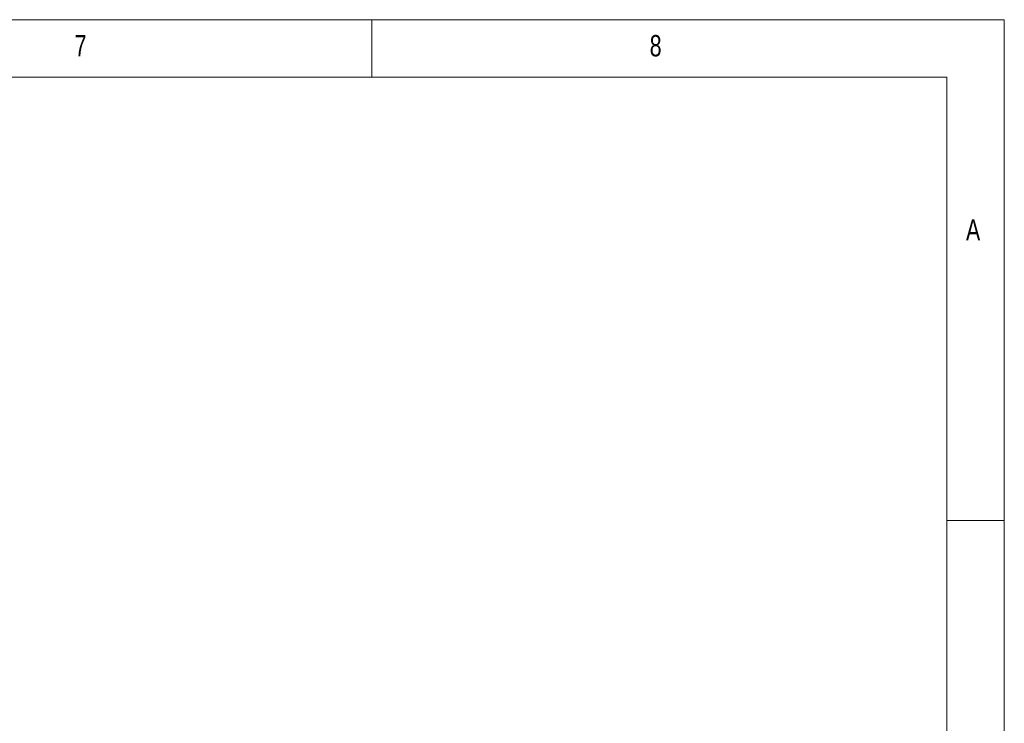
# Model space of a CAD drawing. Header units: millimetres. Extents: x -72 to 415, y 5 to 292.
# Tile 59 of 59: x 329 to 415, y 231 to 292. Entities that reach past the tile are written whole.
import ezdxf

# ---------------------------------------------------------------- set-up
doc = ezdxf.new("R2010")
doc.units = ezdxf.units.MM
doc.styles.add('SLDTEXTSTYLE0', font='TXT', dxfattribs={"width": 0.75})

msp = doc.modelspace()

# ---------------------------------------------------------------- linework, layer by layer
at = {"color": 7, "linetype": 'Continuous', "lineweight": 0}
for p, q in [((415, 292), (5, 292)), ((360, 287), (360, 292)), ((415, 5), (415, 292)), ((409.996, 287), (9.996, 287)), ((409.996, 287), (409.996, 55)), ((415, 248.5), (410, 248.5))]:
    msp.add_line(p, q, dxfattribs=at)

# ---------------------------------------------------------------- texts
at = {"color": 7, "linetype": 'Continuous', "lineweight": 0, "char_height": 1.852, "attachment_point": 1, "style": 'SLDTEXTSTYLE0'}
for s, insert in [('7', (334.167, 290.668)), ('8', (384.167, 290.668)), ('A', (411.667, 274.668))]:
    msp.add_mtext(s, dxfattribs=dict(at, insert=insert))

doc.saveas('drawing.dxf')
